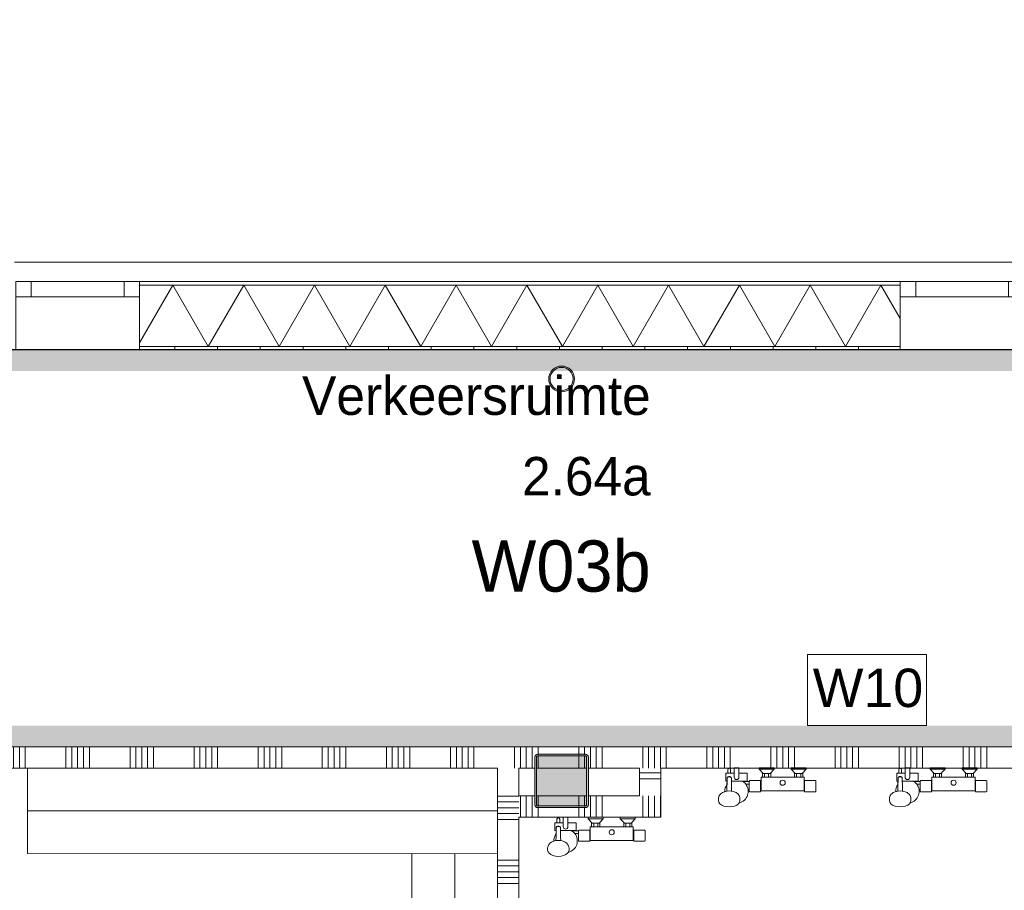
# Model space of a CAD drawing. Header units: millimetres. Extents: x -409 to 257590, y -7854 to 67330.
# Tile 55 of 205: x 35074 to 39682, y 25468 to 29546. Entities that reach past the tile are written whole.
import ezdxf
from ezdxf.enums import TextEntityAlignment as Align

# ---------------------------------------------------------------- set-up
doc = ezdxf.new("R2010")
doc.units = ezdxf.units.MM
doc.header["$MEASUREMENT"] = 0
doc.linetypes.add('B0702', pattern=[117.37, 78.119999, -39.250001])
for name, color, linetype in [('Info Wandafwerking aanduiding', 7, 'Continuous'), ('Info Wandafwerking aanduiding Doorsnede-arcering', 7, 'Continuous'), ('New_21 Buitenwanden', 7, 'Continuous'), ('New_21 Buitenwanden Doorsnede-arcering', 7, 'Continuous'), ('New_21 Buitenwanden Laagscheidingslijnen', 7, 'Continuous'), ('New_21 Buitenwanden Ramen', 7, 'Continuous'), ('New_22 NC Binnenwanden', 7, 'Continuous'), ('New_22 NC Binnenwanden Deuren', 7, 'Continuous'), ('New_22 NC Binnenwanden Doorsnede-arcering', 7, 'Continuous'), ('New_23 Vloeren', 7, 'Continuous'), ('New_41 Buitenwandafwerking houten latten', 7, 'Continuous'), ('New_72 Vaste Inrichting', 7, 'Continuous'), ('New_72 Vaste Inrichting Afdek-arcering', 7, 'Continuous'), ('New_74 Sanitair', 7, 'Continuous'), ('New_Z Ruimtefuncties', 7, 'Continuous'), ('New_Z Ruimtefuncties Zone omranding', 7, 'Continuous'), ('New_Z Ruimtefuncties Zone tekst', 7, 'Continuous'), ('S-COLS-____-OTLN.RVT S', 7, 'Continuous'), ('S-COLS-____-OTLN.RVT S 2D arcering', 7, 'Continuous'), ('S-COLS-____-OTLN.RVT S Doorsnede-arcering', 7, 'Continuous')]:
    doc.layers.add(name, color=color, linetype=linetype)
doc.styles.add('GENERATED_STYLE_1', font='txt')
doc.styles.add('GENERATED_STYLE_2', font='txt')

# ---------------------------------------------------------------- blocks, each defined once
blk = doc.blocks.new('Slab_1_2', base_point=(0, 42578.3))
at = {"layer": 'New_23 Vloeren', "color": 1, "linetype": 'Continuous', "lineweight": 0, "flags": 128}
blk.add_lwpolyline([(66860, 26125), (61760, 26125), (61760, 28000.2), (49978, 28000.1), (49410, 28000.1), (49035.9, 28000.1), (29909.8, 28000.1), (29909.8, 26310), (25700, 26310), (25700, 28000.1), (25600, 28000.1), (25600, 47486.3)], dxfattribs=at)
blk = doc.blocks.new('*X336')
at = {"layer": 'New_22 NC Binnenwanden Doorsnede-arcering', "color": 254, "linetype": 'Continuous', "lineweight": 0, "true_color": 0xe9ebeb}
for p, q in [((34990.3, 26040), (34990.3, 26140)), ((35017.8, 26040), (35017.8, 26140)), ((35045.2, 26040), (35045.2, 26140)), ((35072.6, 26040), (35072.6, 26140)), ((35100.1, 26040), (35100.1, 26140)), ((35290.3, 26040), (35290.3, 26140)), ((35317.8, 26040), (35317.8, 26140)), ((35345.2, 26040), (35345.2, 26140)), ((35372.6, 26040), (35372.6, 26140)), ((35400.1, 26040), (35400.1, 26140)), ((35590.3, 26040), (35590.3, 26140)), ((35617.8, 26040), (35617.8, 26140)), ((35645.2, 26040), (35645.2, 26140)), ((35672.6, 26040), (35672.6, 26140)), ((35700.1, 26040), (35700.1, 26140)), ((35890.3, 26040), (35890.3, 26140)), ((35917.8, 26040), (35917.8, 26140)), ((35945.2, 26040), (35945.2, 26140)), ((35972.6, 26040), (35972.6, 26140)), ((36000.1, 26040), (36000.1, 26140)), ((36190.3, 26040), (36190.3, 26140)), ((36217.8, 26040), (36217.8, 26140)), ((36245.2, 26040), (36245.2, 26140)), ((36272.6, 26040), (36272.6, 26140)), ((36300.1, 26040), (36300.1, 26140)), ((36490.3, 26040), (36490.3, 26140)), ((36517.8, 26040), (36517.8, 26140)), ((36545.2, 26040), (36545.2, 26140)), ((36572.6, 26040), (36572.6, 26140)), ((36600.1, 26040), (36600.1, 26140)), ((36790.3, 26040), (36790.3, 26140)), ((36817.8, 26040), (36817.8, 26140)), ((36845.2, 26040), (36845.2, 26140)), ((36872.6, 26040), (36872.6, 26140)), ((36900.1, 26040), (36900.1, 26140)), ((37090.3, 26040), (37090.3, 26140)), ((37117.8, 26040), (37117.8, 26140)), ((37145.2, 26040), (37145.2, 26140)), ((37172.6, 26040), (37172.6, 26140)), ((37200.1, 26040), (37200.1, 26140)), ((37390.3, 26040), (37390.3, 26140)), ((37417.8, 26040), (37417.8, 26140)), ((37445.2, 26040), (37445.2, 26140)), ((37472.6, 26040), (37472.6, 26140)), ((37500.1, 26102.1), (37500.1, 26140)), ((37690.3, 26102.5), (37690.3, 26140)), ((37717.8, 26102.5), (37717.8, 26140)), ((37745.2, 26040), (37745.2, 26140)), ((37772.6, 26040), (37772.6, 26140)), ((37800.1, 26040), (37800.1, 26140)), ((37990.3, 26040), (37990.3, 26140)), ((38017.8, 26040), (38017.8, 26140)), ((38045.2, 26040), (38045.2, 26140)), ((38072.6, 26040), (38072.6, 26140)), ((38100.1, 26040), (38100.1, 26140)), ((38290.3, 26040), (38290.3, 26140)), ((38317.8, 26040), (38317.8, 26140)), ((38345.2, 26040), (38345.2, 26140)), ((38372.6, 26040), (38372.6, 26140)), ((38400.1, 26040), (38400.1, 26140)), ((38590.3, 26040), (38590.3, 26140)), ((38617.8, 26040), (38617.8, 26140)), ((38645.2, 26040), (38645.2, 26140)), ((38672.6, 26040), (38672.6, 26140)), ((38700.1, 26040), (38700.1, 26140)), ((38890.3, 26040), (38890.3, 26140)), ((38917.8, 26040), (38917.8, 26140)), ((38945.2, 26040), (38945.2, 26140)), ((38972.6, 26040), (38972.6, 26140)), ((39000.1, 26040), (39000.1, 26140)), ((39190.3, 26040), (39190.3, 26140)), ((39217.8, 26040), (39217.8, 26140)), ((39245.2, 26040), (39245.2, 26140)), ((39272.6, 26040), (39272.6, 26140)), ((39300.1, 26040), (39300.1, 26140)), ((39490.3, 26040), (39490.3, 26140)), ((39517.8, 26040), (39517.8, 26140)), ((39545.2, 26040), (39545.2, 26140)), ((39572.6, 26040), (39572.6, 26140)), ((39600.1, 26040), (39600.1, 26140)), ((39790.3, 26040), (39790.3, 26140)), ((39817.8, 26040), (39817.8, 26140)), ((39845.2, 26040), (39845.2, 26140)), ((39872.6, 26040), (39872.6, 26140)), ((39900.1, 26040), (39900.1, 26140)), ((40090.3, 26040), (40090.3, 26140)), ((40117.8, 26040), (40117.8, 26140)), ((40145.2, 26040), (40145.2, 26140)), ((40172.6, 26040), (40172.6, 26140)), ((40200.1, 26040), (40200.1, 26140)), ((40390.3, 26040), (40390.3, 26140)), ((40417.8, 26040), (40417.8, 26140)), ((40445.2, 26040), (40445.2, 26140)), ((40472.6, 26040), (40472.6, 26140)), ((40500.1, 26040), (40500.1, 26140)), ((40690.3, 26040), (40690.3, 26140)), ((40717.8, 26040), (40717.8, 26140)), ((40745.2, 26040), (40745.2, 26140)), ((40772.6, 26040), (40772.6, 26140)), ((40800.1, 26040), (40800.1, 26140)), ((40990.3, 26040), (40990.3, 26140)), ((41017.8, 26040), (41017.8, 26140)), ((41045.2, 26040), (41045.2, 26140)), ((41072.6, 26040), (41072.6, 26140)), ((41100.1, 26040), (41100.1, 26140)), ((41290.3, 26040), (41290.3, 26140)), ((41317.8, 26040), (41317.8, 26140)), ((41345.2, 26040), (41345.2, 26140)), ((41372.6, 26040), (41372.6, 26140)), ((41400.1, 26040), (41400.1, 26140))]:
    blk.add_line(p, q, dxfattribs=at)
blk = doc.blocks.new('*X338')
at = {"layer": 'New_22 NC Binnenwanden Doorsnede-arcering', "color": 254, "linetype": 'Continuous', "lineweight": 0, "true_color": 0xe9ebeb}
for p, q in [((37500.1, 26040), (37500.1, 26094.1)), ((37690.3, 26040), (37690.3, 26094.5)), ((37717.8, 26040), (37717.8, 26094.5))]:
    blk.add_line(p, q, dxfattribs=at)
blk = doc.blocks.new('Wall_68_2', base_point=(33210, 26140))
at = {"layer": 'New_22 NC Binnenwanden', "color": 8, "linetype": 'Continuous', "lineweight": 0, "true_color": 0x778488, "flags": 128}
for points in [[(41420, 26140), (34894, 26140)], [(34894, 26040), (37310, 26040)], [(37410, 26040), (37485, 26040)], [(37493, 26040), (37727, 26040)], [(37735, 26040), (37975, 26040)], [(38075, 26040), (41420, 26040)]]:
    blk.add_lwpolyline(points, dxfattribs=at)
at = {"layer": 'New_22 NC Binnenwanden', "color": 8, "lineweight": 0, "true_color": 0x778488}
for name in ['*X336', '*X338']:
    blk.add_blockref(name, (0, 0), dxfattribs=at)
blk = doc.blocks.new('*X349')
at = {"layer": 'New_22 NC Binnenwanden Doorsnede-arcering', "color": 254, "linetype": 'Continuous', "lineweight": 0, "true_color": 0xe9ebeb}
for p, q in [((37310, 25909.7), (37410, 25909.7)), ((37310, 25882.3), (37410, 25882.3)), ((37310, 25854.9), (37410, 25854.9)), ((37310, 25827.4), (37410, 25827.4)), ((37310, 25800), (37410, 25800)), ((37310, 25609.7), (37410, 25609.7)), ((37310, 25582.3), (37410, 25582.3)), ((37310, 25554.9), (37410, 25554.9)), ((37310, 25527.4), (37410, 25527.4)), ((37310, 25500), (37410, 25500)), ((37310, 25309.7), (37410, 25309.7)), ((37310, 25282.3), (37410, 25282.3)), ((37310, 25254.9), (37410, 25254.9)), ((37310, 25227.4), (37410, 25227.4)), ((37310, 25200), (37410, 25200)), ((37310, 25009.7), (37410, 25009.7)), ((37310, 24982.3), (37410, 24982.3)), ((37310, 24954.9), (37410, 24954.9)), ((37310, 24927.4), (37410, 24927.4)), ((37310, 24900), (37410, 24900))]:
    blk.add_line(p, q, dxfattribs=at)
blk = doc.blocks.new('*X350')
at = {"layer": 'New_22 NC Binnenwanden Doorsnede-arcering', "color": 254, "linetype": 'Continuous', "lineweight": 0, "true_color": 0xe9ebeb}
for p, q in [((37310, 23809.7), (37410, 23809.7)), ((37310, 23782.3), (37410, 23782.3)), ((37310, 23754.9), (37410, 23754.9)), ((37310, 23727.4), (37410, 23727.4)), ((37310, 23700), (37410, 23700)), ((37310, 23509.7), (37410, 23509.7)), ((37310, 23482.3), (37410, 23482.3)), ((37310, 23454.9), (37410, 23454.9)), ((37310, 23427.4), (37410, 23427.4)), ((37310, 23400), (37410, 23400)), ((37310, 23209.7), (37410, 23209.7)), ((37310, 23182.3), (37410, 23182.3)), ((37310, 23154.9), (37410, 23154.9)), ((37310, 23127.4), (37410, 23127.4)), ((37310, 23100), (37410, 23100)), ((37310, 22909.7), (37410, 22909.7)), ((37310, 22882.3), (37410, 22882.3)), ((37310, 22854.9), (37410, 22854.9)), ((37310, 22827.4), (37410, 22827.4)), ((37310, 22800), (37410, 22800)), ((37310, 22609.7), (37410, 22609.7)), ((37310, 22582.3), (37410, 22582.3)), ((37310, 22554.9), (37410, 22554.9)), ((37310, 22527.4), (37410, 22527.4)), ((37310, 22500), (37410, 22500))]:
    blk.add_line(p, q, dxfattribs=at)
blk = doc.blocks.new('D rechthoekige opening 22_6')
at = {"layer": 'New_22 NC Binnenwanden Deuren', "color": 9, "linetype": 'B0702', "lineweight": 0}
for p, q in [((-450, 100), (450, 100)), ((-450, 0), (450, 0))]:
    blk.add_line(p, q, dxfattribs=at)
at = {"layer": 'New_22 NC Binnenwanden Deuren', "color": 7, "linetype": 'Continuous', "lineweight": 0}
for p, q in [((-450, 0), (-450, 100)), ((450, 0), (450, 100))]:
    blk.add_line(p, q, dxfattribs=at)
blk = doc.blocks.new('Wall_70_2', base_point=(37410, 26140))
at = {"layer": 'New_22 NC Binnenwanden', "color": 8, "linetype": 'Continuous', "lineweight": 0, "true_color": 0x778488}
for p, q in [((37310, 24775), (37410, 24775)), ((37310, 23875), (37410, 23875))]:
    blk.add_line(p, q, dxfattribs=at)
at = {"layer": 'New_22 NC Binnenwanden', "color": 8, "linetype": 'Continuous', "lineweight": 0, "true_color": 0x778488, "flags": 128}
for points in [[(37310, 26040), (37310, 24775)], [(37410, 25910), (37410, 26040)], [(37410, 24775), (37410, 25810)], [(37310, 23875), (37310, 22355)], [(37410, 22455), (37410, 23875)], [(37310, 22355), (37410, 22355)]]:
    blk.add_lwpolyline(points, dxfattribs=at)
at = {"layer": 'New_22 NC Binnenwanden', "color": 8, "lineweight": 0, "true_color": 0x778488}
for name in ['*X349', '*X350']:
    blk.add_blockref(name, (0, 0), dxfattribs=at)
at = {"layer": 'New_22 NC Binnenwanden Deuren', "color": 1, "linetype": 'Continuous', "lineweight": 0, "zscale": 1000, "rotation": 269.9999999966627}
blk.add_blockref('D rechthoekige opening 22_6', (37310, 24325), dxfattribs=at)
blk = doc.blocks.new('*X791')
at = {"layer": 'New_22 NC Binnenwanden Doorsnede-arcering', "color": 254, "linetype": 'Continuous', "lineweight": 0, "true_color": 0xe9ebeb}
for p, q in [((37990.3, 25810), (37990.3, 25894.7)), ((38017.7, 25810), (38017.7, 25867.3)), ((38045.1, 25810), (38045.1, 25839.9)), ((38072.6, 25810), (38072.6, 25812.4))]:
    blk.add_line(p, q, dxfattribs=at)
blk = doc.blocks.new('*X792')
at = {"layer": 'New_22 NC Binnenwanden Doorsnede-arcering', "color": 254, "linetype": 'Continuous', "lineweight": 0, "true_color": 0xe9ebeb}
for p, q in [((37417.7, 25810), (37417.7, 25910)), ((37445.1, 25810), (37445.1, 25910)), ((37472.6, 25810), (37472.6, 25910)), ((37745.1, 25810), (37745.1, 25910)), ((37772.6, 25810), (37772.6, 25910)), ((37800, 25810), (37800, 25910)), ((37500, 25810), (37500, 25852.9)), ((37690.3, 25810), (37690.3, 25852.5)), ((37717.7, 25810), (37717.7, 25852.5))]:
    blk.add_line(p, q, dxfattribs=at)
blk = doc.blocks.new('*X793')
at = {"layer": 'New_22 NC Binnenwanden Doorsnede-arcering', "color": 254, "linetype": 'Continuous', "lineweight": 0, "true_color": 0xe9ebeb}
for p, q in [((37500, 25860.9), (37500, 25910)), ((37690.3, 25860.5), (37690.3, 25910)), ((37717.7, 25860.5), (37717.7, 25910))]:
    blk.add_line(p, q, dxfattribs=at)
blk = doc.blocks.new('*X794')
at = {"layer": 'New_22 NC Binnenwanden Doorsnede-arcering', "color": 254, "linetype": 'Continuous', "lineweight": 0, "true_color": 0xe9ebeb}
for p, q in [((37990.3, 25894.7), (37990.3, 25910)), ((38017.7, 25867.3), (38017.7, 25910)), ((38045.1, 25839.9), (38045.1, 25910)), ((38072.6, 25812.4), (38072.6, 25910))]:
    blk.add_line(p, q, dxfattribs=at)
blk = doc.blocks.new('Wall_177_2', base_point=(37410, 25810))
at = {"layer": 'New_22 NC Binnenwanden', "color": 8, "linetype": 'Continuous', "lineweight": 0, "true_color": 0x778488, "flags": 128}
for points in [[(37485, 25910), (37410, 25910)], [(37727, 25910), (37493, 25910)], [(37975, 25910), (37735, 25910)], [(38075, 25810), (38075, 25910)], [(37410, 25810), (38075, 25810)]]:
    blk.add_lwpolyline(points, dxfattribs=at)
at = {"layer": 'New_22 NC Binnenwanden', "color": 8, "lineweight": 0, "true_color": 0x778488}
for name in ['*X792', '*X793', '*X794', '*X791']:
    blk.add_blockref(name, (0, 0), dxfattribs=at)
blk = doc.blocks.new('*X796')
at = {"layer": 'New_22 NC Binnenwanden Doorsnede-arcering', "color": 254, "linetype": 'Continuous', "lineweight": 0, "true_color": 0xe9ebeb}
for p, q in [((38075, 26017.7), (37975, 26017.7)), ((38075, 25990.3), (37975, 25990.3))]:
    blk.add_line(p, q, dxfattribs=at)
blk = doc.blocks.new('Wall_178_2', base_point=(38075, 25810))
at = {"layer": 'New_22 NC Binnenwanden', "color": 8, "linetype": 'Continuous', "lineweight": 0, "true_color": 0x778488, "flags": 128}
for points in [[(37975, 26040), (37975, 25910)], [(38075, 25910), (38075, 26040)]]:
    blk.add_lwpolyline(points, dxfattribs=at)
at = {"layer": 'New_22 NC Binnenwanden', "color": 8, "lineweight": 0, "true_color": 0x778488}
blk.add_blockref('*X796', (0, 0), dxfattribs=at)
blk = doc.blocks.new('Slab_17_2', base_point=(35110, 26040))
at = {"layer": 'New_72 Vaste Inrichting Afdek-arcering', "linetype": 'Continuous', "lineweight": 0, "true_color": 0x000000}
h = blk.add_hatch(dxfattribs=at)
h.set_pattern_fill('920_Lijnen_horz_150_0002', color=18, style=0, pattern_type=2)
h.set_pattern_definition([(0.0009, (35638.08, 25839.97), (-0.003, 218.032), [])])
h.paths.add_polyline_path([(35110, 26040), (35110.2, 25640.1), (37310, 25639.5), (37310, 26040)])
at = {"layer": 'New_72 Vaste Inrichting', "color": 1, "linetype": 'Continuous', "lineweight": 0, "flags": 128}
blk.add_lwpolyline([(35110, 26040), (35110.2, 25640.1), (37310, 25639.5), (37310, 26040)], close=True, dxfattribs=at)
blk = doc.blocks.new('Slab_18_2', base_point=(37310, 25639.5))
at = {"layer": 'New_72 Vaste Inrichting Afdek-arcering', "linetype": 'Continuous', "lineweight": 0, "true_color": 0x000000}
h = blk.add_hatch(dxfattribs=at)
h.set_pattern_fill('920_Lijnen_horz_150_0002', color=18, style=0, pattern_type=2)
h.set_pattern_definition([(270, (37109.98, 25639.5), (218.03, 0), [])])
h.paths.add_polyline_path([(37310, 25639.5), (36910, 25639.9), (36909.7, 24790), (37310, 24790)])
at = {"layer": 'New_72 Vaste Inrichting', "color": 1, "linetype": 'Continuous', "lineweight": 0, "flags": 128}
blk.add_lwpolyline([(37310, 25639.5), (36910, 25639.9), (36909.7, 24790), (37310, 24790)], close=True, dxfattribs=at)
blk = doc.blocks.new('Curtain Wall_65_2')
at = {"layer": 'New_41 Buitenwandafwerking houten latten', "color": 1, "linetype": 'Continuous', "lineweight": 0}
for p, q in [((35740.2, 28409.6), (35640.2, 28409.6)), ((35840.2, 28409.6), (35740.2, 28409.6)), ((35885.2, 28409.6), (35840.2, 28409.6)), ((35985.2, 28409.6), (35885.2, 28409.6)), ((36085.2, 28409.6), (35985.2, 28409.6)), ((36185.2, 28409.6), (36085.2, 28409.6)), ((36230.2, 28409.6), (36185.2, 28409.6)), ((36330.2, 28409.6), (36230.2, 28409.6)), ((36430.2, 28409.6), (36330.2, 28409.6)), ((36530.2, 28409.6), (36430.2, 28409.6)), ((36575.2, 28409.6), (36530.2, 28409.6)), ((36675.2, 28409.6), (36575.2, 28409.6)), ((36775.2, 28409.6), (36675.2, 28409.6)), ((36875.2, 28409.6), (36775.2, 28409.6)), ((36920.2, 28409.6), (36875.2, 28409.6)), ((37020.2, 28409.6), (36920.2, 28409.6)), ((37120.2, 28409.6), (37020.2, 28409.6)), ((37220.2, 28409.6), (37120.2, 28409.6)), ((37265.2, 28409.6), (37220.2, 28409.6)), ((37365.2, 28409.6), (37265.2, 28409.6)), ((37465.2, 28409.6), (37365.2, 28409.6)), ((37565.2, 28409.6), (37465.2, 28409.6)), ((37610.2, 28409.6), (37565.2, 28409.6)), ((37710.2, 28409.6), (37610.2, 28409.6)), ((37810.2, 28409.6), (37710.2, 28409.6)), ((37910.2, 28409.6), (37810.2, 28409.6)), ((37955.2, 28409.6), (37910.2, 28409.6)), ((38055.2, 28409.6), (37955.2, 28409.6)), ((38155.2, 28409.6), (38055.2, 28409.6)), ((38255.2, 28409.6), (38155.2, 28409.6)), ((38300.2, 28409.6), (38255.2, 28409.6)), ((38400.2, 28409.6), (38300.2, 28409.6)), ((38500.2, 28409.6), (38400.2, 28409.6)), ((38600.2, 28409.6), (38500.2, 28409.6)), ((38645.2, 28409.6), (38600.2, 28409.6)), ((38745.2, 28409.6), (38645.2, 28409.6)), ((38845.2, 28409.6), (38745.2, 28409.6)), ((38945.2, 28409.6), (38845.2, 28409.6)), ((38990.2, 28409.6), (38945.2, 28409.6)), ((39090.2, 28409.6), (38990.2, 28409.6)), ((39190.2, 28409.6), (39090.2, 28409.6))]:
    blk.add_line(p, q, dxfattribs=at)
at = {"layer": 'New_41 Buitenwandafwerking houten latten', "color": 1, "linetype": 'Continuous', "lineweight": 0, "flags": 128}
for points in [[(35640.2, 28409.6), (35540.2, 28409.6), (35495.2, 28409.6), (35395.2, 28409.6), (35295.2, 28409.6), (35195.2, 28409.6), (35150.2, 28409.6), (35050.2, 28409.6)], [(39780.2, 28409.6), (39680.2, 28409.6), (39635.2, 28409.6), (39535.2, 28409.6), (39435.2, 28409.6), (39335.2, 28409.6), (39290.2, 28409.6), (39190.2, 28409.6)]]:
    blk.add_lwpolyline(points, dxfattribs=at)
at = {"layer": 'New_41 Buitenwandafwerking houten latten', "color": 253, "linetype": 'B0702', "lineweight": 0, "true_color": 0x99a3a6, "flags": 128}
blk.add_lwpolyline([(39190.2, 28409.6), (39090.2, 28409.6), (38990.2, 28409.6), (38945.2, 28409.6), (38845.2, 28409.6), (38745.2, 28409.6), (38645.2, 28409.6), (38600.2, 28409.6), (38500.2, 28409.6), (38400.2, 28409.6), (38300.2, 28409.6), (38255.2, 28409.6), (38155.2, 28409.6), (38055.2, 28409.6), (37955.2, 28409.6), (37910.2, 28409.6), (37810.2, 28409.6), (37710.2, 28409.6), (37610.2, 28409.6), (37565.2, 28409.6), (37465.2, 28409.6), (37365.2, 28409.6), (37265.2, 28409.6), (37220.2, 28409.6), (37120.2, 28409.6), (37020.2, 28409.6), (36920.2, 28409.6), (36875.2, 28409.6), (36775.2, 28409.6), (36675.2, 28409.6), (36575.2, 28409.6), (36530.2, 28409.6), (36430.2, 28409.6), (36330.2, 28409.6), (36230.2, 28409.6), (36185.2, 28409.6), (36085.2, 28409.6), (35985.2, 28409.6), (35885.2, 28409.6), (35840.2, 28409.6), (35740.2, 28409.6), (35640.2, 28409.6)], dxfattribs=at)
blk = doc.blocks.new('Wall_449_2', base_point=(61760, 28000.6))
at = {"layer": 'Info Wandafwerking aanduiding Doorsnede-arcering', "linetype": 'Continuous', "lineweight": 0}
blk.add_hatch(color=1, dxfattribs=at).paths.add_polyline_path([(61660, 28000.6), (30110, 28000.6), (30110, 27900.6), (61660, 27900.6)])
blk = doc.blocks.new('Wall_453_2', base_point=(33210, 26140))
at = {"layer": 'Info Wandafwerking aanduiding Doorsnede-arcering', "linetype": 'Continuous', "lineweight": 0}
blk.add_hatch(color=1, dxfattribs=at).paths.add_polyline_path([(33210, 26140), (42460, 26140), (42460, 26240), (33210, 26240)])
blk = doc.blocks.new('Column_15_2', base_point=(37610.5, 27863))
at = {"layer": 'S-COLS-____-OTLN.RVT S Doorsnede-arcering', "linetype": 'Continuous', "lineweight": 0, "true_color": 0x778488}
h = blk.add_hatch(color=8, dxfattribs=at)
h.paths.add_polyline_path([(37610.5, 27923.5, 1), (37610.5, 27802.5, 1)])
h.paths.add_polyline_path([(37610.5, 27917.2, -1), (37610.5, 27808.8, -1)], flags=0)
at = {"layer": 'S-COLS-____-OTLN.RVT S', "color": 9, "linetype": 'Continuous', "lineweight": 0, "flags": 128}
for points in [[(37610.5, 27923.5, 1), (37610.5, 27802.5, 1)], [(37610.5, 27917.2, -1), (37610.5, 27808.8, -1)]]:
    blk.add_lwpolyline(points, format="xyb", close=True, dxfattribs=at)
blk = doc.blocks.new('Douche armatuur 22')
at = {"layer": 'New_74 Sanitair', "color": 1, "linetype": 'Continuous', "lineweight": 0}
for p, q in [((-40, 0), (-110, 0)), ((-110, 0), (-110, -7)), ((-40, -7), (-40, 0)), ((110, 0), (40, 0)), ((40, 0), (40, -7)), ((110, -7), (110, 0)), ((-110, -7), (-91, -27)), ((-110, -7), (-40, -7)), ((-94, -44), (-101, -44)), ((-101, -44), (-101, -61)), ((-91, -27), (-94, -27)), ((-94, -27), (-94, -44)), ((-94, -44), (-56, -44)), ((-91, -27), (-59, -27)), ((-84.5, -27), (-84.5, -44)), ((-65.5, -27), (-65.5, -44)), ((-59, -27), (-40, -7)), ((-56, -27), (-59, -27)), ((-56, -44), (-56, -27)), ((56, -44), (-56, -44)), ((40, -7), (59, -27)), ((40, -7), (110, -7)), ((59, -27), (56, -27)), ((56, -27), (56, -44)), ((56, -44), (94, -44)), ((59, -27), (91, -27)), ((65.5, -27), (65.5, -44)), ((84.5, -27), (84.5, -44)), ((91, -27), (110, -7)), ((94, -27), (91, -27)), ((94, -44), (94, -27)), ((101, -44), (94, -44)), ((101, -61), (101, -44)), ((205, -26), (166, -26)), ((166, -26), (166, -62)), ((227, 0), (205, 0)), ((205, 0), (205, -26)), ((205, -26), (205, -44)), ((227, -26), (227, 0)), ((243.5, -26), (227, -26)), ((227, -44), (227, -26)), ((227, -44), (227, -26)), ((240.2, -47.2), (240.9, -45.7)), ((240.9, -45.7), (242.1, -44.3)), ((242.1, -44.3), (243.5, -43.3)), ((243.5, -9), (243.5, -26)), ((243.5, -26), (256.5, -26)), ((243.5, -43.3), (245, -42.8)), ((247.4, -41.6), (245, -42.8)), ((245, -42.8), (245.2, -42.7)), ((245, -42.8), (245, -42.8)), ((245.2, -42.7), (247, -42.5)), ((247, -42.5), (253, -42.5)), ((250, -41.2), (247.4, -41.6)), ((252.6, -41.6), (250, -41.2)), ((255, -42.8), (252.6, -41.6)), ((253, -42.5), (254.8, -42.7)), ((254.8, -42.7), (255, -42.8)), ((255, -42.8), (255, -42.8)), ((255, -42.8), (256.5, -43.3)), ((256.5, -26), (256.5, -9)), ((266, -26), (256.5, -26)), ((256.5, -43.3), (257.9, -44.3)), ((257.9, -44.3), (259.1, -45.7)), ((259.1, -45.7), (259.8, -47.2)), ((266, -62), (266, -26)), ((-156, -63.1), (-156, -108.9)), ((-103, -60.1), (-153, -60.1)), ((-103, -61), (-103, -60.1)), ((-101, -61), (-103, -61)), ((-103, -61), (-103, -107)), ((-101, -107), (-101, -61)), ((103, -61), (101, -61)), ((101, -61), (101, -107.2)), ((153, -60.1), (103, -60.1)), ((103, -60.1), (103, -61)), ((103, -107), (103, -61)), ((156, -63.5), (156, -63.1)), ((187.3, -63.5), (156, -63.5)), ((156, -76.5), (156, -63.5)), ((156, -108.9), (156, -76.5)), ((156, -76.5), (172.7, -76.5)), ((166, -62), (190, -62)), ((190, -62), (239.8, -62)), ((239, -109.3), (239.5, -91.1)), ((239.5, -91.1), (240, -48.8)), ((240, -48.8), (240.2, -47.2)), ((259.8, -47.2), (260, -48.8)), ((260.5, -91.1), (260, -48.8)), ((260.3, -77.9), (260.2, -62)), ((260.2, -62), (266, -62)), ((261, -109.3), (260.5, -91.1)), ((-153, -111.9), (-103, -111.9)), ((-103, -111.9), (-103, -107)), ((-103, -107), (-101, -107)), ((-101, -107), (-101, -107.2)), ((-101, -107.2), (-101, -107.8)), ((-101, -107.8), (-101, -108)), ((-101, -108), (101, -108)), ((101, -107.2), (101, -107)), ((101, -107), (103, -107)), ((101, -107.8), (101, -107.2)), ((101, -108), (101, -107.8)), ((103, -107), (103, -111.9)), ((103, -111.9), (153, -111.9)), ((202.2, -133), (200.5, -140.4)), ((203.6, -130.3), (202.2, -133)), ((208.4, -123.6), (203.6, -130.3)), ((210.5, -121.8), (208.4, -123.6)), ((217.8, -116.4), (210.5, -121.8)), ((227.2, -112.2), (217.8, -116.4)), ((232.4, -110.8), (227.2, -112.2)), ((240.9, -108.8), (232.4, -110.8)), ((250, -108.1), (240.9, -108.8)), ((259.1, -108.8), (250, -108.1)), ((267.6, -110.8), (259.1, -108.8)), ((267.6, -110.8), (271, -111.7)), ((272.8, -112.2), (271, -111.7)), ((282.2, -116.4), (272.8, -112.2)), ((289.5, -121.8), (282.2, -116.4)), ((291.6, -123.6), (289.5, -121.8)), ((296.4, -130.3), (291.6, -123.6)), ((297.8, -133), (296.4, -130.3)), ((299.5, -140.4), (297.8, -133)), ((200.5, -140.4), (200, -143.6)), ((200, -143.6), (200, -154.2)), ((200, -154.2), (201.7, -161.6)), ((201.7, -161.6), (203.4, -164)), ((203.4, -164), (206.7, -168.5)), ((206.7, -168.5), (214.6, -174.5)), ((214.6, -174.5), (225, -179)), ((225, -179), (237.1, -181.9)), ((237.1, -181.9), (250, -182.9)), ((250, -182.9), (262.9, -181.9)), ((262.9, -181.9), (275, -179)), ((275, -179), (285.4, -174.5)), ((285.4, -174.5), (293.3, -168.5)), ((293.3, -168.5), (298.3, -161.6)), ((298.3, -161.6), (300, -154.2)), ((300, -143.6), (299.5, -140.4)), ((300, -154.2), (300, -143.6))]:
    blk.add_line(p, q, dxfattribs=at)
blk.add_circle((0, -70), 12, dxfattribs=at)
for centre, radius, start, end in [((216, -44), 11, 180, 0), ((250, -9), 6.5, 0, 180), ((-153, -63.1), 3, 90, 180), ((153, -63.1), 3, 0, 90), ((216, -110.5), 55, 141.8869, 256.7735), ((216, -110.5), 55, 121.3994, 141.8869), ((216, -110.5), 55, 118.2578, 121.3994), ((216.2, -110.3), 54.8, 358.5584, 36.3009), ((-153, -108.9), 3, 180, 270), ((153, -108.9), 3, 270, 0)]:
    blk.add_arc(centre, radius, start, end, dxfattribs=at)
blk = doc.blocks.new('Column 395[78]_2', base_point=(0.5, 3))
at = {"layer": 'S-COLS-____-OTLN.RVT S 2D arcering', "linetype": 'Continuous', "lineweight": 0, "true_color": 0x778488}
h = blk.add_hatch(color=8, dxfattribs=at)
h.paths.add_polyline_path([(37485.5, 25868.5), (37486.5, 25863.5), (37489.3, 25859.3), (37493.5, 25856.4), (37498.5, 25855.5), (37722.5, 25855.5), (37727.5, 25856.4), (37731.7, 25859.3), (37734.5, 25863.5), (37735.5, 25868.5), (37735.5, 26092.5), (37734.5, 26097.4), (37731.7, 26101.6), (37727.5, 26104.5), (37722.5, 26105.5), (37498.5, 26105.5), (37493.5, 26104.5), (37489.3, 26101.6), (37486.5, 26097.4), (37485.5, 26092.5)])
h.paths.add_polyline_path([(37722.5, 25863.5), (37498.5, 25863.5), (37496.6, 25863.8), (37495, 25864.9), (37493.9, 25866.5), (37493.5, 25868.5), (37493.5, 26092.5), (37493.9, 26094.4), (37495, 26096), (37496.6, 26097.1), (37498.5, 26097.5), (37722.5, 26097.5), (37724.4, 26097.1), (37726.1, 26096), (37727.1, 26094.4), (37727.5, 26092.5), (37727.5, 25868.5), (37727.1, 25866.5), (37726.1, 25864.9), (37724.4, 25863.8)], flags=0)
blk.add_hatch(color=8, dxfattribs=at).paths.add_polyline_path([(37722.5, 26097.5), (37498.5, 26097.5), (37496.6, 26097.1), (37495, 26096), (37493.9, 26094.4), (37493.5, 26092.5), (37493.5, 25868.5), (37493.9, 25866.5), (37495, 25864.9), (37496.6, 25863.8), (37498.5, 25863.5), (37722.5, 25863.5), (37724.4, 25863.8), (37726.1, 25864.9), (37727.1, 25866.5), (37727.5, 25868.5), (37727.5, 26092.5), (37727.1, 26094.4), (37726.1, 26096), (37724.4, 26097.1)])
at = {"layer": 'S-COLS-____-OTLN.RVT S', "color": 1, "linetype": 'Continuous', "lineweight": 0}
for p, q in [((37486.5, 26097.4), (37485.5, 26092.5)), ((37485.5, 26092.5), (37485.5, 25868.5)), ((37489.3, 26101.6), (37486.5, 26097.4)), ((37493.5, 26104.5), (37489.3, 26101.6)), ((37498.5, 26105.5), (37493.5, 26104.5)), ((37493.5, 26092.5), (37493.9, 26094.4)), ((37493.5, 25868.5), (37493.5, 26092.5)), ((37493.9, 26094.4), (37495, 26096)), ((37495, 26096), (37496.6, 26097.1)), ((37496.6, 26097.1), (37498.5, 26097.5)), ((37722.5, 26105.5), (37498.5, 26105.5)), ((37498.5, 26097.5), (37722.5, 26097.5)), ((37727.5, 26104.5), (37722.5, 26105.5)), ((37722.5, 26097.5), (37724.4, 26097.1)), ((37724.4, 26097.1), (37726.1, 26096)), ((37726.1, 26096), (37727.1, 26094.4)), ((37727.1, 26094.4), (37727.5, 26092.5)), ((37731.7, 26101.6), (37727.5, 26104.5)), ((37727.5, 26092.5), (37727.5, 25868.5)), ((37734.5, 26097.4), (37731.7, 26101.6)), ((37735.5, 26092.5), (37734.5, 26097.4)), ((37735.5, 25868.5), (37735.5, 26092.5)), ((37485.5, 25868.5), (37486.5, 25863.5)), ((37486.5, 25863.5), (37489.3, 25859.3)), ((37489.3, 25859.3), (37493.5, 25856.4)), ((37493.9, 25866.5), (37493.5, 25868.5)), ((37493.5, 25856.4), (37498.5, 25855.5)), ((37495, 25864.9), (37493.9, 25866.5)), ((37496.6, 25863.8), (37495, 25864.9)), ((37498.5, 25863.5), (37496.6, 25863.8)), ((37722.5, 25863.5), (37498.5, 25863.5)), ((37498.5, 25855.5), (37722.5, 25855.5)), ((37724.4, 25863.8), (37722.5, 25863.5)), ((37722.5, 25855.5), (37727.5, 25856.4)), ((37726.1, 25864.9), (37724.4, 25863.8)), ((37727.1, 25866.5), (37726.1, 25864.9)), ((37727.5, 25868.5), (37727.1, 25866.5)), ((37727.5, 25856.4), (37731.7, 25859.3)), ((37731.7, 25859.3), (37734.5, 25863.5)), ((37734.5, 25863.5), (37735.5, 25868.5))]:
    blk.add_line(p, q, dxfattribs=at)
blk = doc.blocks.new('Verkeersruimte_2.64a_62_2', base_point=(37198.8, 27350.2))
at = {"layer": 'New_Z Ruimtefuncties Zone tekst', "color": 2, "lineweight": 0}
for tag, height, style, p in [('DUMMY_938', 180, 'GENERATED_STYLE_1', (38027.4, 27915.9)), ('ROOM_NAME', 180, 'GENERATED_STYLE_1', (38027.4, 27874.8)), ('DUMMY_939', 180, 'GENERATED_STYLE_1', (38027.4, 27538.8)), ('ROOM_NUMBER', 180, 'GENERATED_STYLE_1', (38027.4, 27497.6)), ('stWallCovering', 240, 'GENERATED_STYLE_2', (38027.4, 27106.8))]:
    blk.add_attdef(tag, text='', height=height, dxfattribs=dict(at, style=style)).set_placement(p, align=Align.TOP_RIGHT)
at = {"layer": 'New_Z Ruimtefuncties Zone tekst', "color": 2, "lineweight": 0, "style": 'GENERATED_STYLE_2'}
blk.add_attdef('DUMMY_940', text='', height=240, dxfattribs=at).set_placement((36370.2, 27161.6), align=Align.TOP_LEFT)
blk = doc.blocks.new('*X2305')
at = {"layer": 'New_21 Buitenwanden Doorsnede-arcering', "linetype": 'Continuous', "lineweight": 0, "true_color": 0xe9ebeb}
for points in [[(35635.2, 28302.1), (35701.4, 28302.1), (35701.4, 28302.2), (35635.2, 28302.2)], [(35851.4, 28302.2), (35851.4, 28302.1), (36001.4, 28302.1), (36001.4, 28302.2)], [(36151.4, 28302.2), (36151.4, 28302.1), (36301.4, 28302.1), (36301.4, 28302.2)], [(36451.4, 28302.2), (36451.4, 28302.1), (36601.4, 28302.1), (36601.4, 28302.2)], [(36751.4, 28302.2), (36751.4, 28302.1), (36901.4, 28302.1), (36901.4, 28302.2)], [(37051.4, 28302.2), (37051.4, 28302.1), (37201.4, 28302.1), (37201.4, 28302.2)], [(37351.4, 28302.2), (37351.4, 28302.1), (37501.4, 28302.1), (37501.4, 28302.2)], [(37651.4, 28302.2), (37651.4, 28302.1), (37801.4, 28302.1), (37801.4, 28302.2)], [(37951.4, 28302.2), (37951.4, 28302.1), (38101.4, 28302.1), (38101.4, 28302.2)], [(38251.4, 28302.2), (38251.4, 28302.1), (38401.4, 28302.1), (38401.4, 28302.2)], [(38551.4, 28302.2), (38551.4, 28302.1), (38701.4, 28302.1), (38701.4, 28302.2)], [(38851.4, 28302.2), (38851.4, 28302.1), (39001.4, 28302.1), (39001.4, 28302.2)], [(39195.2, 28302.2), (39151.4, 28302.2), (39151.4, 28302.1), (39195.2, 28302.1)]]:
    blk.add_hatch(color=254, dxfattribs=at).paths.add_polyline_path(points)
blk = doc.blocks.new('*X2313')
at = {"layer": 'New_21 Buitenwanden Doorsnede-arcering', "linetype": 'Continuous', "lineweight": 0, "true_color": 0xe9ebeb}
for points in [[(35635.2, 28015), (35701.4, 28015), (35701.4, 28015.1), (35635.2, 28015.1)], [(35851.4, 28015.1), (35851.4, 28015), (36001.4, 28015), (36001.4, 28015.1)], [(36151.4, 28015.1), (36151.4, 28015), (36301.4, 28015), (36301.4, 28015.1)], [(36451.4, 28015.1), (36451.4, 28015), (36601.4, 28015), (36601.4, 28015.1)], [(36751.4, 28015.1), (36751.4, 28015), (36901.4, 28015), (36901.4, 28015.1)], [(37051.4, 28015.1), (37051.4, 28015), (37201.4, 28015), (37201.4, 28015.1)], [(37351.4, 28015.1), (37351.4, 28015), (37501.4, 28015), (37501.4, 28015.1)], [(37651.4, 28015.1), (37651.4, 28015), (37801.4, 28015), (37801.4, 28015.1)], [(37951.4, 28015.1), (37951.4, 28015), (38101.4, 28015), (38101.4, 28015.1)], [(38251.4, 28015.1), (38251.4, 28015), (38401.4, 28015), (38401.4, 28015.1)], [(38551.4, 28015.1), (38551.4, 28015), (38701.4, 28015), (38701.4, 28015.1)], [(38851.4, 28015.1), (38851.4, 28015), (39001.4, 28015), (39001.4, 28015.1)], [(39195.2, 28015.1), (39151.4, 28015.1), (39151.4, 28015), (39195.2, 28015)]]:
    blk.add_hatch(color=254, dxfattribs=at).paths.add_polyline_path(points)
blk = doc.blocks.new('*X2321')
at = {"layer": 'New_21 Buitenwanden Doorsnede-arcering', "color": 254, "linetype": 'Continuous', "lineweight": 0, "true_color": 0xe9ebeb}
for p, q in [((35791.1, 28302.1), (35635.2, 28032.1)), ((35791.1, 28302.1), (35956.8, 28015.1)), ((36122.5, 28302.1), (35956.8, 28015.1)), ((36122.5, 28302.1), (36288.2, 28015.1)), ((36453.9, 28302.1), (36288.2, 28015.1)), ((36453.9, 28302.1), (36619.6, 28015.1)), ((36785.3, 28302.1), (36619.6, 28015.1)), ((36785.3, 28302.1), (36951, 28015.1)), ((37116.7, 28302.1), (36951, 28015.1)), ((37116.7, 28302.1), (37282.4, 28015.1)), ((37448.1, 28302.1), (37282.4, 28015.1)), ((37448.1, 28302.1), (37613.8, 28015.1)), ((37779.5, 28302.1), (37613.8, 28015.1)), ((37779.5, 28302.1), (37945.2, 28015.1)), ((38110.9, 28302.1), (37945.2, 28015.1)), ((38110.9, 28302.1), (38276.6, 28015.1)), ((38442.3, 28302.1), (38276.6, 28015.1)), ((38442.3, 28302.1), (38608, 28015.1)), ((38773.7, 28302.1), (38608, 28015.1)), ((38773.7, 28302.1), (38939.4, 28015.1)), ((39105.1, 28302.1), (38939.4, 28015.1)), ((39105.1, 28302.1), (39195.2, 28146))]:
    blk.add_line(p, q, dxfattribs=at)
blk = doc.blocks.new('R1 22_15')
at = {"layer": 'New_21 Buitenwanden Ramen', "color": 9, "linetype": 'Continuous', "lineweight": 0}
for p, q in [((-290, 248.2), (290, 248.2)), ((-290, -72), (-290, -54)), ((-290, -72), (-290, -54)), ((-290, -72), (290, -72)), ((290, -72), (290, -54)), ((290, -72), (290, -54))]:
    blk.add_line(p, q, dxfattribs=at)
at = {"layer": 'New_21 Buitenwanden Ramen', "color": 1, "linetype": 'Continuous', "lineweight": 0}
for p, q in [((-290, 233.1), (-290, 248.2)), ((-290, 0), (-290, 233.1)), ((290, 233.1), (290, 248.2)), ((290, 0), (290, 233.1)), ((-290, 0), (-217, 0)), ((-290, -54), (-290, 0)), ((-290, -54), (-290, 0)), ((-217, 0), (-217, -72)), ((-217, 0), (217, 0)), ((217, -72), (217, 0)), ((217, 0), (290, 0)), ((290, -54), (290, 0)), ((290, -54), (290, 0)), ((-217, -72), (-290, -72)), ((217, -72), (-217, -72)), ((290, -72), (217, -72))]:
    blk.add_line(p, q, dxfattribs=at)
blk = doc.blocks.new('Wall_505_2', base_point=(61760.2, 28320.2))
at = {"layer": 'New_21 Buitenwanden Doorsnede-arcering', "linetype": 'Continuous', "lineweight": 0, "true_color": 0xe9ebeb}
h = blk.add_hatch(dxfattribs=at)
h.set_pattern_fill('930_Lijnen_vert_200_0002', color=254, style=0, pattern_type=2)
h.set_pattern_definition([(270, (0, 0), (200, 0), [])])
h.paths.add_polyline_path([(35635.2, 28015), (35635.2, 28000), (39195.2, 28000), (39195.2, 28015)])
at = {"layer": 'New_21 Buitenwanden', "color": 8, "linetype": 'Continuous', "lineweight": 0, "true_color": 0x778488}
for p, q in [((35635.2, 28320.2), (35635.2, 28302.2)), ((35635.2, 28302.2), (35635.2, 28248.2)), ((39195.2, 28320.2), (39195.2, 28302.2)), ((39195.2, 28302.2), (39195.2, 28248.2)), ((35635.2, 28248.2), (35635.2, 28015.1)), ((39195.2, 28248.2), (39195.2, 28015.1)), ((35635.2, 28015.1), (35635.2, 28000)), ((39195.2, 28015.1), (39195.2, 28000))]:
    blk.add_line(p, q, dxfattribs=at)
at = {"layer": 'New_21 Buitenwanden', "color": 8, "linetype": 'Continuous', "lineweight": 0, "true_color": 0x778488, "flags": 128}
for points in [[(39195.2, 28320.2), (35635.2, 28320.2)], [(35635.2, 28000), (39195.2, 28000)]]:
    blk.add_lwpolyline(points, dxfattribs=at)
at = {"layer": 'New_21 Buitenwanden Laagscheidingslijnen', "color": 8, "linetype": 'Continuous', "lineweight": 0, "true_color": 0x778488}
for p, q in [((39195.2, 28302.2), (35635.2, 28302.2)), ((39195.2, 28302.1), (35635.2, 28302.1)), ((35635.2, 28015.1), (39195.2, 28015.1)), ((35635.2, 28015), (39195.2, 28015))]:
    blk.add_line(p, q, dxfattribs=at)
at = {"layer": 'New_21 Buitenwanden', "color": 8, "lineweight": 0, "true_color": 0x778488}
for name in ['*X2305', '*X2321', '*X2313']:
    blk.add_blockref(name, (0, 0), dxfattribs=at)
at = {"layer": 'New_21 Buitenwanden Ramen', "color": 1, "linetype": 'Continuous', "lineweight": 0, "zscale": 1000, "rotation": 180}
for p in [(35345.2, 28248.2), (39485.2, 28248.2)]:
    blk.add_blockref('R1 22_15', p, dxfattribs=at)

msp = doc.modelspace()

# ---------------------------------------------------------------- linework, layer by layer
at = {"layer": 'Info Wandafwerking aanduiding', "color": 9, "linetype": 'Continuous', "lineweight": 0, "flags": 128}
msp.add_lwpolyline([(38760.8, 26572.9), (39317.7, 26572.9), (39317.7, 26240), (38760.8, 26240)], close=True, dxfattribs=at)
at = {"layer": 'New_Z Ruimtefuncties Zone omranding', "color": 41, "linetype": 'Continuous', "lineweight": 0, "true_color": 0xffeeaa, "flags": 128}
msp.add_lwpolyline([(30009.8, 26140), (33210, 26140), (40310, 26140), (40310, 28000.4), (30009.8, 28000.4)], close=True, dxfattribs=at)
at = {"layer": 'New_Z Ruimtefuncties Zone omranding', "color": 142, "linetype": 'Continuous', "lineweight": 0, "true_color": 0x0ca2d3, "flags": 128}
for points in [[(33310, 25852.6), (33310, 21435.1), (38625, 21435.1), (38625, 22355), (37310, 22355), (37310, 26040), (33500, 26040), (33500, 25852.5)], [(38075, 25810), (37410, 25810), (37410, 22455), (39750, 22455), (39750, 24035.2), (41445, 24035.2), (41445, 26040), (38075, 26040.3)]]:
    msp.add_lwpolyline(points, close=True, dxfattribs=at)

# ---------------------------------------------------------------- block references
at = {"layer": 'Info Wandafwerking aanduiding', "color": 1, "lineweight": 0}
for name, p in [('Wall_449_2', (61760, 28000.6)), ('Wall_453_2', (33210, 26140))]:
    msp.add_blockref(name, p, dxfattribs=at)
at = {"layer": 'New_21 Buitenwanden', "color": 8, "lineweight": 0, "true_color": 0x778488}
msp.add_blockref('Wall_505_2', (61760.2, 28320.2), dxfattribs=at)
at = {"layer": 'New_22 NC Binnenwanden', "color": 8, "lineweight": 0, "true_color": 0x778488}
for name, p in [('Wall_68_2', (33210, 26140)), ('Wall_70_2', (37410, 26140)), ('Wall_178_2', (38075, 25810)), ('Wall_177_2', (37410, 25810))]:
    msp.add_blockref(name, p, dxfattribs=at)
at = {"layer": 'New_23 Vloeren', "color": 1, "linetype": 'Continuous', "lineweight": 0}
msp.add_blockref('Slab_1_2', (0, 42578.3), dxfattribs=at)
at = {"layer": 'New_41 Buitenwandafwerking houten latten', "linetype": 'Continuous', "lineweight": 0}
msp.add_blockref('Curtain Wall_65_2', (0, 0), dxfattribs=at)
at = {"layer": 'New_72 Vaste Inrichting', "color": 1, "linetype": 'Continuous', "lineweight": 0}
for name, p in [('Slab_17_2', (35110, 26040)), ('Slab_18_2', (37310, 25639.5))]:
    msp.add_blockref(name, p, dxfattribs=at)
at = {"layer": 'New_74 Sanitair', "color": 1, "linetype": 'Continuous', "lineweight": 0, "xscale": -1, "zscale": 1000}
for p in [(38645, 26042), (39445, 26042), (37845, 25810)]:
    msp.add_blockref('Douche armatuur 22', p, dxfattribs=at)
at = {"layer": 'New_Z Ruimtefuncties', "color": 2, "linetype": 'Continuous', "lineweight": 0}
msp.add_blockref('Verkeersruimte_2.64a_62_2', (37198.8, 27350.2), dxfattribs=at).add_auto_attribs({'ROOM_NAME': 'Verkeersruimte', 'ROOM_NUMBER': '2.64a', 'stWallCovering': 'W03b'})
at = {"layer": 'S-COLS-____-OTLN.RVT S', "color": 3, "lineweight": 0}
msp.add_blockref('Column_15_2', (37610.5, 27863), dxfattribs=at)
at = {"layer": 'S-COLS-____-OTLN.RVT S', "color": 1, "linetype": 'Continuous', "lineweight": 0}
msp.add_blockref('Column 395[78]_2', (0.5, 3), dxfattribs=at)

# ---------------------------------------------------------------- texts
at = {"layer": 'Info Wandafwerking aanduiding', "color": 2, "linetype": 'Continuous', "lineweight": 0, "insert": (38785.8, 26323.8), "char_height": 180, "attachment_point": 7, "style": 'GENERATED_STYLE_1'}
msp.add_mtext('\\A1;{\\pql;\\fArial|b0|i0|c0|p38;W10}', dxfattribs=at)

doc.saveas('drawing.dxf')
